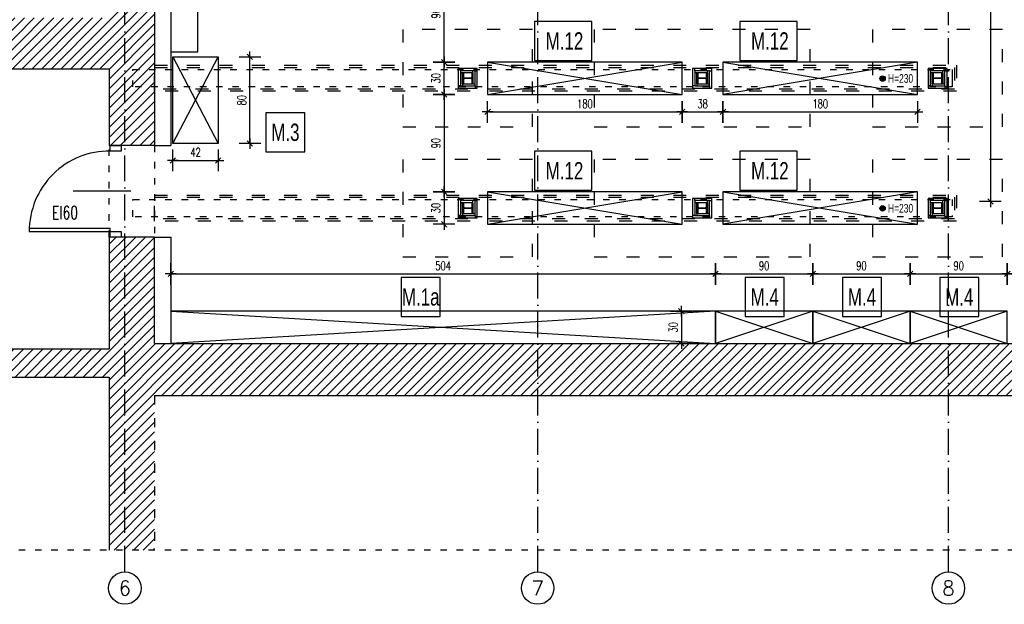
# Model space of a CAD drawing. Header units: millimetres. Extents: x 167273 to 188273, y -125105 to -88145.
# Tile 21 of 210: x 169093 to 170004, y -120617 to -120077. Entities that reach past the tile are written whole.
import ezdxf
from ezdxf.enums import TextEntityAlignment as Align

# ---------------------------------------------------------------- set-up
doc = ezdxf.new("R2010")
doc.units = ezdxf.units.MM
doc.header["$PDMODE"] = 35
doc.header["$PDSIZE"] = 5
doc.linetypes.add('ACAD_ISO03W100', pattern=[30, 12, -18])
doc.linetypes.add('ACAD_ISO10W100', pattern=[18, 12, -3, 0, -3])
for name, color, linetype in [('!_ppoz', 10, 'Continuous'), ('!_zakres_wyposażenie', 80, 'Continuous'), ('a-op_drzwi', 40, 'Continuous'), ('a-osie', 1, 'ACAD_ISO10W100'), ('a-poziomy', 9, 'Continuous'), ('a-wymiary', 9, 'Continuous'), ('b-konstrukcja', 17, 'Continuous'), ('b-przerywana1', 9, 'ACAD_ISO03W100'), ('b-przerywana2', 2, 'ACAD_ISO03W100'), ('b-widokowa', 7, 'Continuous'), ('b-ściany', 2, 'Continuous'), ('c-wyposażenie', 5, 'Continuous'), ('h-hatch', 8, 'Continuous'), ('Profile', 7, 'Continuous')]:
    doc.layers.add(name, color=color, linetype=linetype)
doc.styles.add('PPAB_100', font='romans.shx', dxfattribs={"width": 0.7, "height": 12})
doc.styles.add('PPAB_50', font='romans.shx', dxfattribs={"width": 0.7, "height": 8})
doc.dimstyles.new('newPPAB_50', dxfattribs={"dimscale": 0, "dimtxt": 8, "dimasz": 1, "dimexe": 10, "dimexo": 10, "dimgap": 3.5, "dimtad": 1, "dimdec": 0, "dimzin": 0, "dimdsep": 46, "dimtxsty": 'PPAB_50', "dimblk": 'tick_50', "dimcen": 0.09, "dimdle": 5, "dimse1": 1, "dimse2": 1, "dimclrd": 9, "dimclre": 9, "dimclrt": 161, "dimadec": 0, "dimazin": 0, "dimtfac": 1, "dimtdec": 0, "dimtix": 1, "dimtofl": 0, "dimtmove": 2, "dimatfit": 3, "dimldrblk": 'tick_50', "dimfxl": 0, "dimtolj": 1, "dimtzin": 0, "dimarcsym": 0})
pattern_1 = [(45, (-27340.63658890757, 31489.75465056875), (-4.490128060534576, 4.490128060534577), [])]

# ---------------------------------------------------------------- blocks, each defined once
blk = doc.blocks.new('tick_50')
at = {"color": 9, "ltscale": 20}
for p, q in [((0, 10), (0, -10)), ((-5, 0), (5, 0))]:
    blk.add_line(p, q, dxfattribs=at)
at = {"color": 0}
blk.add_line((2.5, 2.5), (-2.5, -2.5), dxfattribs=at)
blk = doc.blocks.new('*D1291')
at = {"layer": 'a-wymiary', "color": 9, "lineweight": -2}
blk.add_line((169705.2237065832, -120346.8936718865), (169705.2237065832, -120374.8936718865), dxfattribs=at)
at = {"layer": 'Defpoints', "color": 0}
for p in [(169676.9022953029, -120345.8936718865), (169676.9022953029, -120375.8936718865), (169705.2237065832, -120375.8936718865)]:
    blk.add_point(p, dxfattribs=at)
at = {"layer": 'a-wymiary', "color": 9, "lineweight": -2}
for p, rotation in [((169705.2237065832, -120345.8936718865), 90), ((169705.2237065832, -120375.8936718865), 270)]:
    blk.add_blockref('tick_50', p, dxfattribs=dict(at, rotation=rotation))
at = {"layer": 'a-wymiary', "color": 161, "insert": (169697.7237065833, -120360.8936718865), "char_height": 8, "attachment_point": 5, "rotation": 90, "style": 'PPAB_50'}
blk.add_mtext('\\A1;30', dxfattribs=at)
blk = doc.blocks.new('*D1364')
at = {"layer": 'a-wymiary', "color": 9, "lineweight": -2}
blk.add_line((169485.7059377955, -120146.6405229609), (169485.7059377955, -120234.6405229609), dxfattribs=at)
at = {"layer": 'Defpoints', "color": 0}
for p in [(169526.0150757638, -120145.6405229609), (169485.7059377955, -120235.6405229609), (169526.0150757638, -120235.6405229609)]:
    blk.add_point(p, dxfattribs=at)
at = {"layer": 'a-wymiary', "color": 9, "lineweight": -2}
for p, rotation in [((169485.7059377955, -120145.6405229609), 90), ((169485.7059377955, -120235.6405229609), 270)]:
    blk.add_blockref('tick_50', p, dxfattribs=dict(at, rotation=rotation))
at = {"layer": 'a-wymiary', "color": 161, "insert": (169478.2059377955, -120190.6405229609), "char_height": 8, "attachment_point": 5, "rotation": 90, "style": 'PPAB_50'}
blk.add_mtext('\\A1;90', dxfattribs=at)
blk = doc.blocks.new('*D1365')
at = {"layer": 'a-wymiary', "color": 9, "lineweight": -2}
blk.add_line((169485.7059377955, -120236.6405229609), (169485.7059377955, -120264.6405229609), dxfattribs=at)
at = {"layer": 'Defpoints', "color": 0}
for p in [(169526.0150757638, -120235.6405229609), (169485.7059377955, -120265.6405229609), (169526.0150757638, -120265.6405229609)]:
    blk.add_point(p, dxfattribs=at)
at = {"layer": 'a-wymiary', "color": 9, "lineweight": -2}
for p, rotation in [((169485.7059377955, -120235.6405229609), 90), ((169485.7059377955, -120265.6405229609), 270)]:
    blk.add_blockref('tick_50', p, dxfattribs=dict(at, rotation=rotation))
at = {"layer": 'a-wymiary', "color": 161, "insert": (169478.2059377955, -120250.6405229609), "char_height": 8, "attachment_point": 5, "rotation": 90, "style": 'PPAB_50'}
blk.add_mtext('\\A1;30', dxfattribs=at)
blk = doc.blocks.new('*D1367')
at = {"layer": 'a-wymiary', "color": 9, "lineweight": -2}
blk.add_line((169991.1741267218, -119870.6405229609), (169991.1741267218, -120243.6405229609), dxfattribs=at)
at = {"layer": 'Defpoints', "color": 0}
for p in [(170025.8134909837, -119869.6405229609), (169991.1741267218, -120244.6405229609), (170025.8134909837, -120244.6405229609)]:
    blk.add_point(p, dxfattribs=at)
at = {"layer": 'a-wymiary', "color": 9, "lineweight": -2}
for p, rotation in [((169991.1741267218, -119869.6405229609), 90), ((169991.1741267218, -120244.6405229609), 270)]:
    blk.add_blockref('tick_50', p, dxfattribs=dict(at, rotation=rotation))
at = {"layer": 'a-wymiary', "color": 161, "insert": (169983.6741267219, -120057.1405229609), "char_height": 8, "attachment_point": 5, "rotation": 90, "style": 'PPAB_50'}
blk.add_mtext('\\A1;375', dxfattribs=at)

msp = doc.modelspace()

# ---------------------------------------------------------------- hatches: boundary and pattern name
at = {"layer": 'a-poziomy', "ltscale": 0.5}
for points in [[(169888.9146878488, -120130.8743139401, 1), (169893.9146878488, -120130.8743139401, 1)], [(169888.9146878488, -120250.8743139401, 1), (169893.9146878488, -120250.8743139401, 1)]]:
    msp.add_hatch(color=256, dxfattribs=at).paths.add_polyline_path(points)
at = {"layer": 'h-hatch'}
h = msp.add_hatch(dxfattribs=at)
h.set_pattern_fill('ANSI31', color=256, scale=2, style=0)
h.set_pattern_definition(pattern_1)
h.paths.add_polyline_path([(168438.8134909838, -120542.8936718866), (168408.8134909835, -120542.8936718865), (168408.8134909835, -120566.8936718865), (168438.8134909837, -120566.8936718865)])
h.paths.add_polyline_path([(169217.8134909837, -119880.8936718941), (169175.8134909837, -119880.8936718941), (169175.8134909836, -120074.8936718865), (168922.8134909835, -120074.8936718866), (168922.8134909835, -119912.8936718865), (168907.8134909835, -119912.8936718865), (168907.8134909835, -120074.8936718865), (168868.8134909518, -120074.8936718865), (168868.8134909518, -120121.8936718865), (169175.8134909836, -120121.8936718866), (169175.8134909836, -120192.8936718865), (169217.8134909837, -120192.8936718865)])
h = msp.add_hatch(dxfattribs=at)
h.set_pattern_fill('ANSI31', color=256, scale=2, style=0)
h.set_pattern_definition(pattern_1)
h.paths.add_polyline_path([(171109.8134909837, -120375.8936718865), (171089.8134909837, -120375.8936718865), (171089.8134909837, -119953.8936718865), (171045.8134909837, -119953.8936718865), (171045.8134909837, -120375.8936718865), (169217.8134909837, -120375.8936718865), (169217.8134909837, -120277.3936718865), (169175.8134909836, -120277.3936718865), (169175.8134909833, -120380.8936718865), (168459.8134909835, -120380.8936718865), (168459.8134909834, -120121.8936718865), (168768.8134909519, -120121.8936718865), (168768.8134909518, -120074.8936718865), (168407.8134909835, -120074.8936718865), (168407.8134909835, -120384.8936718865), (168394.8134909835, -120384.8936718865), (168394.8134909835, -120419.8936718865), (168408.8134909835, -120419.8936718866), (168408.8134909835, -120452.8936718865), (168438.8134909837, -120452.8936718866), (168438.8134909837, -120406.8936718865), (169175.8134909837, -120406.8936718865), (169175.8134909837, -120566.8936718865), (169217.8134909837, -120566.8936718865), (169217.8134909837, -120423.8936718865), (171109.8134909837, -120423.8936718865)])

# ---------------------------------------------------------------- linework, layer by layer
at = {"layer": '!_ppoz'}
for p, q in [((169500.7534242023, -120123.6355178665), (169500.7534242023, -120121.6355178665)), ((169502.7534242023, -120125.6355178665), (169500.7534242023, -120125.6355178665)), ((169512.3534242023, -120125.6355178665), (169512.3534242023, -120123.6355178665)), ((169514.3534242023, -120123.6355178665), (169516.3534242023, -120123.6355178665)), ((169717.6767273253, -120123.6355178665), (169717.6767273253, -120121.6355178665)), ((169719.6767273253, -120125.6355178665), (169717.6767273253, -120125.6355178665)), ((169729.2767273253, -120125.6355178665), (169729.2767273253, -120123.6355178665)), ((169731.2767273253, -120123.6355178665), (169733.2767273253, -120123.6355178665)), ((169935.4178018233, -120123.6355178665), (169935.4178018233, -120121.6355178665)), ((169937.4178018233, -120125.6355178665), (169935.4178018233, -120125.6355178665)), ((169947.0178018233, -120125.6355178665), (169947.0178018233, -120123.6355178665)), ((169949.0178018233, -120123.6355178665), (169951.0178018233, -120123.6355178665)), ((169500.7534242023, -120137.6355178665), (169498.7534242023, -120137.6355178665)), ((169502.7534242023, -120135.6355178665), (169502.7534242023, -120137.6355178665)), ((169512.3534242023, -120135.6355178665), (169514.3534242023, -120135.6355178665)), ((169514.3534242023, -120137.6355178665), (169514.3534242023, -120139.6355178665)), ((169717.6767273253, -120137.6355178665), (169715.6767273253, -120137.6355178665)), ((169719.6767273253, -120135.6355178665), (169719.6767273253, -120137.6355178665)), ((169729.2767273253, -120135.6355178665), (169731.2767273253, -120135.6355178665)), ((169731.2767273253, -120137.6355178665), (169731.2767273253, -120139.6355178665)), ((169935.4178018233, -120137.6355178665), (169933.4178018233, -120137.6355178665)), ((169937.4178018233, -120135.6355178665), (169937.4178018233, -120137.6355178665)), ((169947.0178018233, -120135.6355178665), (169949.0178018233, -120135.6355178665)), ((169949.0178018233, -120137.6355178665), (169949.0178018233, -120139.6355178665)), ((169500.7534242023, -120243.6355178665), (169500.7534242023, -120241.6355178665)), ((169512.3534242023, -120245.6355178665), (169512.3534242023, -120243.6355178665)), ((169514.3534242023, -120243.6355178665), (169516.3534242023, -120243.6355178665)), ((169717.6767273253, -120243.6355178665), (169717.6767273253, -120241.6355178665)), ((169729.2767273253, -120245.6355178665), (169729.2767273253, -120243.6355178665)), ((169731.2767273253, -120243.6355178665), (169733.2767273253, -120243.6355178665)), ((169935.4178018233, -120243.6355178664), (169935.4178018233, -120241.6355178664)), ((169947.0178018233, -120245.6355178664), (169947.0178018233, -120243.6355178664)), ((169949.0178018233, -120243.6355178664), (169951.0178018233, -120243.6355178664)), ((169502.7534242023, -120245.6355178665), (169500.7534242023, -120245.6355178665)), ((169719.6767273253, -120245.6355178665), (169717.6767273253, -120245.6355178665)), ((169937.4178018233, -120245.6355178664), (169935.4178018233, -120245.6355178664)), ((169500.7534242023, -120257.6355178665), (169498.7534242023, -120257.6355178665)), ((169502.7534242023, -120255.6355178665), (169502.7534242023, -120257.6355178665)), ((169512.3534242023, -120255.6355178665), (169514.3534242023, -120255.6355178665)), ((169514.3534242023, -120257.6355178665), (169514.3534242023, -120259.6355178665)), ((169717.6767273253, -120257.6355178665), (169715.6767273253, -120257.6355178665)), ((169719.6767273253, -120255.6355178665), (169719.6767273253, -120257.6355178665)), ((169729.2767273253, -120255.6355178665), (169731.2767273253, -120255.6355178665)), ((169731.2767273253, -120257.6355178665), (169731.2767273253, -120259.6355178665)), ((169935.4178018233, -120257.6355178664), (169933.4178018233, -120257.6355178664)), ((169937.4178018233, -120255.6355178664), (169937.4178018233, -120257.6355178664)), ((169947.0178018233, -120255.6355178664), (169949.0178018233, -120255.6355178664)), ((169949.0178018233, -120257.6355178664), (169949.0178018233, -120259.6355178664))]:
    msp.add_line(p, q, dxfattribs=at)
for points in [[(169232.8134909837, -120106.0834445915), (169257.8134909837, -120106.0834445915), (169257.8134909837, -120036.0834445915), (169232.8134909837, -120036.0834445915)], [(169498.7534242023, -120139.6355178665), (169516.3534242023, -120139.6355178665), (169516.3534242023, -120121.6355178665), (169498.7534242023, -120121.6355178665)], [(169500.7534242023, -120137.6355178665), (169514.3534242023, -120137.6355178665), (169514.3534242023, -120123.6355178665), (169500.7534242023, -120123.6355178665)], [(169502.7534242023, -120135.6355178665), (169512.3534242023, -120135.6355178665), (169512.3534242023, -120125.6355178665), (169502.7534242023, -120125.6355178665)], [(169715.6767273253, -120139.6355178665), (169733.2767273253, -120139.6355178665), (169733.2767273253, -120121.6355178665), (169715.6767273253, -120121.6355178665)], [(169717.6767273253, -120137.6355178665), (169731.2767273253, -120137.6355178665), (169731.2767273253, -120123.6355178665), (169717.6767273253, -120123.6355178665)], [(169719.6767273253, -120135.6355178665), (169729.2767273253, -120135.6355178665), (169729.2767273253, -120125.6355178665), (169719.6767273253, -120125.6355178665)], [(169933.4178018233, -120139.6355178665), (169951.0178018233, -120139.6355178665), (169951.0178018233, -120121.6355178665), (169933.4178018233, -120121.6355178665)], [(169935.4178018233, -120137.6355178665), (169949.0178018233, -120137.6355178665), (169949.0178018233, -120123.6355178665), (169935.4178018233, -120123.6355178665)], [(169937.4178018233, -120135.6355178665), (169947.0178018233, -120135.6355178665), (169947.0178018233, -120125.6355178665), (169937.4178018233, -120125.6355178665)], [(169176.9121321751, -120197.9101009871), (169176.9121321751, -120192.9101009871), (169186.9121321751, -120192.9101009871), (169186.9121321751, -120197.9101009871)], [(169498.7534242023, -120259.6355178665), (169516.3534242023, -120259.6355178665), (169516.3534242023, -120241.6355178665), (169498.7534242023, -120241.6355178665)], [(169500.7534242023, -120257.6355178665), (169514.3534242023, -120257.6355178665), (169514.3534242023, -120243.6355178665), (169500.7534242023, -120243.6355178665)], [(169715.6767273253, -120259.6355178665), (169733.2767273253, -120259.6355178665), (169733.2767273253, -120241.6355178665), (169715.6767273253, -120241.6355178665)], [(169717.6767273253, -120257.6355178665), (169731.2767273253, -120257.6355178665), (169731.2767273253, -120243.6355178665), (169717.6767273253, -120243.6355178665)], [(169933.4178018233, -120259.6355178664), (169951.0178018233, -120259.6355178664), (169951.0178018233, -120241.6355178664), (169933.4178018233, -120241.6355178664)], [(169935.4178018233, -120257.6355178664), (169949.0178018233, -120257.6355178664), (169949.0178018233, -120243.6355178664), (169935.4178018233, -120243.6355178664)], [(169502.7534242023, -120255.6355178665), (169512.3534242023, -120255.6355178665), (169512.3534242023, -120245.6355178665), (169502.7534242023, -120245.6355178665)], [(169719.6767273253, -120255.6355178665), (169729.2767273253, -120255.6355178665), (169729.2767273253, -120245.6355178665), (169719.6767273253, -120245.6355178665)], [(169937.4178018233, -120255.6355178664), (169947.0178018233, -120255.6355178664), (169947.0178018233, -120245.6355178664), (169937.4178018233, -120245.6355178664)], [(169176.9121321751, -120272.4101009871), (169176.9121321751, -120269.4101009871), (169101.9121321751, -120269.4101009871), (169101.9121321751, -120272.4101009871)], [(169176.9121321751, -120277.4101009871), (169176.9121321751, -120272.4101009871), (169186.9121321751, -120272.4101009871), (169186.9121321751, -120277.4101009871)]]:
    msp.add_lwpolyline(points, close=True, dxfattribs=at)
at = {"layer": '!_ppoz', "linetype": 'ACAD_ISO03W100'}
for points in [[(169217.8134909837, -120118.6405229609), (169959.8134909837, -120118.6405229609), (169959.8134909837, -120142.6405229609), (169217.8134909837, -120142.6405229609)], [(169217.8134909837, -120120.6405229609), (169957.8134909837, -120120.6405229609), (169957.8134909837, -120140.6405229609), (169217.8134909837, -120140.6405229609)], [(169217.8134909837, -120238.6405229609), (169959.8134909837, -120238.6405229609), (169959.8134909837, -120262.6405229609), (169217.8134909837, -120262.6405229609)], [(169217.8134909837, -120240.6405229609), (169957.8134909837, -120240.6405229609), (169957.8134909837, -120260.6405229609), (169217.8134909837, -120260.6405229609)]]:
    msp.add_lwpolyline(points, close=True, dxfattribs=at)
at = {"layer": '!_ppoz'}
msp.add_arc((169176.0654154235, -120272.0593794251), 74.15411264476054, 89.34576318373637, 180.2709888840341, dxfattribs=at)
at = {"layer": '!_zakres_wyposażenie', "ltscale": 0.5}
for points in [[(169569.4248837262, -120114.1159520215), (169622.4833564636, -120114.1159520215), (169622.4833564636, -120078.1159520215), (169569.4248837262, -120078.1159520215)], [(169759.4248837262, -120114.1159520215), (169812.4833564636, -120114.1159520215), (169812.4833564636, -120078.1159520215), (169759.4248837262, -120078.1159520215)], [(169320.8985093, -120198.6874158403), (169356.8985093, -120198.6874158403), (169356.8985093, -120162.6874158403), (169320.8985093, -120162.6874158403)], [(169569.4248837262, -120234.1159520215), (169622.4833564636, -120234.1159520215), (169622.4833564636, -120198.1159520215), (169569.4248837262, -120198.1159520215)], [(169759.4248837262, -120234.1159520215), (169812.4833564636, -120234.1159520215), (169812.4833564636, -120198.1159520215), (169759.4248837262, -120198.1159520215)], [(169446.1109591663, -120350.8679529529), (169482.1109591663, -120350.8679529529), (169482.1109591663, -120314.8679529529), (169446.1109591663, -120314.8679529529)], [(169764.3357272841, -120350.8679529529), (169800.3357272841, -120350.8679529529), (169800.3357272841, -120314.8679529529), (169764.3357272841, -120314.8679529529)], [(169854.3357272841, -120350.8679529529), (169890.3357272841, -120350.8679529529), (169890.3357272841, -120314.8679529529), (169854.3357272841, -120314.8679529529)], [(169944.3357272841, -120350.8679529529), (169980.3357272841, -120350.8679529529), (169980.3357272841, -120314.8679529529), (169944.3357272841, -120314.8679529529)]]:
    msp.add_lwpolyline(points, close=True, dxfattribs=at)
at = {"layer": 'a-op_drzwi'}
msp.add_line((169195.9886225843, -120235.1436718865), (169142.5714689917, -120235.1436718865), dxfattribs=at)
at = {"layer": 'a-osie', "ltscale": 2}
for p, q in [((169190.3134909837, -120586.8807172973), (169190.3134909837, -119623.893671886)), ((169572.3134909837, -120586.8807172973), (169572.3134909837, -119623.8936718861)), ((169952.3134909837, -120586.8807172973), (169952.3134909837, -119623.8936718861))]:
    msp.add_line(p, q, dxfattribs=at)
at = {"layer": 'a-osie', "linetype": 'Continuous', "ltscale": 0.5}
for centre in [(169190.3134909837, -120601.8936718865), (169572.3134909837, -120601.8807172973), (169952.3134909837, -120601.8936718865)]:
    msp.add_circle(centre, 15, dxfattribs=at)
at = {"layer": 'a-poziomy', "ltscale": 0.5}
for centre in [(169891.4146878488, -120130.8743139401), (169891.4146878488, -120250.8743139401)]:
    msp.add_circle(centre, 2.5, dxfattribs=at)
at = {"layer": 'b-konstrukcja', "ltscale": 0.5}
msp.add_line((169955.8134909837, -120128.6405229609), (169955.8134909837, -120138.6405229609), dxfattribs=at)
at = {"layer": 'b-konstrukcja', "linetype": 'ACAD_ISO03W100', "ltscale": 0.5}
for points in [[(169197.8134909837, -120122.6405229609), (169955.8134909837, -120122.6405229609), (169955.8134909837, -120138.6405229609), (169197.8134909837, -120138.6405229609)], [(169197.8134909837, -120242.6405229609), (169955.8134909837, -120242.6405229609), (169955.8134909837, -120258.6405229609), (169197.8134909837, -120258.6405229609)]]:
    msp.add_lwpolyline(points, close=True, dxfattribs=at)
at = {"layer": 'b-przerywana1', "ltscale": 0.5}
for p, q in [((169175.9121321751, -120277.4101009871), (169175.9121321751, -120192.9101009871)), ((169217.8134909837, -120192.8936718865), (169217.8134909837, -120277.3936718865))]:
    msp.add_line(p, q, dxfattribs=at)
msp.add_lwpolyline([(168326.5228941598, -120566.8936718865), (168326.5228941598, -119666.8936718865), (172353.2531966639, -119666.8936718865), (172353.2531966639, -120566.8936718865)], close=True, dxfattribs=at)
at = {"layer": 'b-przerywana2', "ltscale": 0.7}
msp.add_line((169217.8134909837, -120423.8936718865), (169217.8134909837, -120566.8936718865), dxfattribs=at)
at = {"layer": 'b-przerywana2', "linetype": 'ACAD_ISO03W100'}
for points in [[(169447.5534242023, -120175.6405229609), (169567.5534242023, -120175.6405229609), (169567.5534242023, -120085.6405229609), (169447.5534242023, -120085.6405229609)], [(169624.4767273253, -120175.6405229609), (169824.4767273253, -120175.6405229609), (169824.4767273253, -120085.6405229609), (169624.4767273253, -120085.6405229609)], [(169882.2178018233, -120175.6405229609), (170002.2178018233, -120175.6405229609), (170002.2178018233, -120085.6405229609), (169882.2178018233, -120085.6405229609)], [(169447.5534242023, -120295.6405229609), (169567.5534242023, -120295.6405229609), (169567.5534242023, -120205.6405229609), (169447.5534242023, -120205.6405229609)], [(169624.4767273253, -120295.6405229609), (169824.4767273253, -120295.6405229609), (169824.4767273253, -120205.6405229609), (169624.4767273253, -120205.6405229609)], [(169882.2178018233, -120295.6405229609), (170002.2178018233, -120295.6405229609), (170002.2178018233, -120205.6405229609), (169882.2178018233, -120205.6405229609)]]:
    msp.add_lwpolyline(points, close=True, dxfattribs=at)
at = {"layer": 'b-widokowa', "ltscale": 0.5}
for p, q in [((169232.8134909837, -119880.8936718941), (169232.8134909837, -120192.8936718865)), ((169217.8134909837, -120192.8936718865), (169232.8134909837, -120192.8936718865)), ((169217.8134909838, -120277.3936718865), (169232.8134909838, -120277.3936718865)), ((169232.8134909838, -120277.3936718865), (169232.8134909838, -120375.8936718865))]:
    msp.add_line(p, q, dxfattribs=at)
at = {"layer": 'b-ściany'}
for p, q in [((169217.8134909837, -119880.8936718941), (169217.8134909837, -120192.8936718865)), ((168868.8134909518, -120121.8936718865), (169175.8134909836, -120121.8936718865)), ((169175.8134909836, -120121.8936718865), (169175.8134909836, -120192.8936718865)), ((169217.8134909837, -120192.8936718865), (169175.8134909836, -120192.8936718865)), ((169217.8134909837, -120277.3936718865), (169175.8134909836, -120277.3936718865)), ((169175.8134909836, -120277.3936718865), (169175.8134909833, -120380.8936718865)), ((169217.8134909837, -120375.8936718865), (169217.8134909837, -120277.3936718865)), ((168459.8134909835, -120380.8936718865), (169175.8134909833, -120380.8936718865)), ((169217.8134909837, -120375.8936718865), (171045.8134909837, -120375.8936718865)), ((168438.8134909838, -120406.8936718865), (169175.8134909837, -120406.8936718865)), ((169175.8134909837, -120406.8936718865), (169175.8134909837, -120566.8936718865)), ((169217.8134909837, -120423.8936718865), (171109.8134909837, -120423.8936718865))]:
    msp.add_line(p, q, dxfattribs=at)
at = {"layer": 'c-wyposażenie'}
for p, q in [((169234.8134909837, -120190.8936718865), (169276.8134909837, -120110.8936718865)), ((169234.8134909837, -120110.8936718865), (169276.8134909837, -120190.8936718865)), ((169232.8134909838, -120345.8936718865), (169736.8134909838, -120375.8936718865)), ((169736.8134909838, -120345.8936718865), (169232.8134909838, -120375.8936718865)), ((169736.8134909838, -120345.8936718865), (169826.8134909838, -120375.8936718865)), ((169826.8134909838, -120345.8936718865), (169736.8134909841, -120375.8936718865)), ((169826.8134909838, -120345.8936718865), (169916.8134909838, -120375.8936718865)), ((169916.8134909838, -120345.8936718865), (169826.8134909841, -120375.8936718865)), ((169916.8134909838, -120345.8936718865), (170006.8134909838, -120375.8936718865)), ((170006.8134909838, -120345.8936718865), (169916.8134909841, -120375.8936718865))]:
    msp.add_line(p, q, dxfattribs=at)
at = {"layer": 'c-wyposażenie', "ltscale": 0.5}
for p, q in [((169526.0150757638, -120145.6405229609), (169706.0150757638, -120115.6405229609)), ((169526.0150757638, -120115.6405229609), (169706.0150757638, -120145.6405229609)), ((169743.7561502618, -120115.6405229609), (169923.7561502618, -120145.6405229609)), ((169923.7561502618, -120115.6405229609), (169743.7561502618, -120145.6405229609)), ((169526.0150757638, -120265.6405229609), (169706.0150757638, -120235.6405229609)), ((169526.0150757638, -120235.6405229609), (169706.0150757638, -120265.6405229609)), ((169743.7561502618, -120235.6405229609), (169923.7561502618, -120265.6405229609)), ((169923.7561502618, -120235.6405229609), (169743.7561502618, -120265.6405229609))]:
    msp.add_line(p, q, dxfattribs=at)
for points in [[(169234.8134909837, -120110.8936718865), (169276.8134909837, -120110.8936718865), (169276.8134909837, -120190.8936718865), (169234.8134909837, -120190.8936718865)], [(169526.0150757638, -120145.6405229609), (169706.0150757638, -120145.6405229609), (169706.0150757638, -120115.6405229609), (169526.0150757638, -120115.6405229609)], [(169743.7561502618, -120145.6405229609), (169923.7561502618, -120145.6405229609), (169923.7561502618, -120115.6405229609), (169743.7561502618, -120115.6405229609)], [(169526.0150757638, -120265.6405229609), (169706.0150757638, -120265.6405229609), (169706.0150757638, -120235.6405229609), (169526.0150757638, -120235.6405229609)], [(169743.7561502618, -120265.6405229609), (169923.7561502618, -120265.6405229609), (169923.7561502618, -120235.6405229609), (169743.7561502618, -120235.6405229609)], [(169736.8134909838, -120345.8936718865), (169232.8134909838, -120345.8936718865), (169232.8134909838, -120375.8936718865), (169736.8134909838, -120375.8936718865)], [(169736.8134909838, -120375.8936718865), (169826.8134909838, -120375.8936718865), (169826.8134909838, -120345.8936718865), (169736.8134909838, -120345.8936718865)], [(169826.8134909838, -120375.8936718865), (169916.8134909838, -120375.8936718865), (169916.8134909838, -120345.8936718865), (169826.8134909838, -120345.8936718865)], [(169916.8134909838, -120375.8936718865), (170006.8134909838, -120375.8936718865), (170006.8134909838, -120345.8936718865), (169916.8134909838, -120345.8936718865)]]:
    msp.add_lwpolyline(points, close=True, dxfattribs=at)
at = {"layer": 'Profile'}
for points in [[(169511.5534242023, -120125.6355178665), (169512.3534242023, -120125.6355178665), (169512.3534242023, -120135.6355178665), (169511.5534242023, -120135.6355178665), (169511.5534242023, -120132.0855178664, 0.414213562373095), (169510.3534242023, -120130.8855178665), (169504.7534242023, -120130.8855178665, 0.414213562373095), (169503.5534242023, -120132.0855178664), (169503.5534242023, -120135.6355178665), (169502.7534242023, -120135.6355178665), (169502.7534242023, -120125.6355178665), (169503.5534242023, -120125.6355178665), (169503.5534242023, -120129.1855178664, 0.414213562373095), (169504.7534242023, -120130.3855178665), (169510.3534242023, -120130.3855178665, 0.414213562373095), (169511.5534242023, -120129.1855178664)], [(169728.4767273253, -120125.6355178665), (169729.2767273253, -120125.6355178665), (169729.2767273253, -120135.6355178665), (169728.4767273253, -120135.6355178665), (169728.4767273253, -120132.0855178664, 0.414213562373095), (169727.2767273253, -120130.8855178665), (169721.6767273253, -120130.8855178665, 0.414213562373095), (169720.4767273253, -120132.0855178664), (169720.4767273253, -120135.6355178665), (169719.6767273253, -120135.6355178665), (169719.6767273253, -120125.6355178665), (169720.4767273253, -120125.6355178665), (169720.4767273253, -120129.1855178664, 0.414213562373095), (169721.6767273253, -120130.3855178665), (169727.2767273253, -120130.3855178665, 0.414213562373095), (169728.4767273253, -120129.1855178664)], [(169946.2178018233, -120125.6355178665), (169947.0178018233, -120125.6355178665), (169947.0178018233, -120135.6355178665), (169946.2178018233, -120135.6355178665), (169946.2178018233, -120132.0855178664, 0.414213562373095), (169945.0178018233, -120130.8855178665), (169939.4178018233, -120130.8855178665, 0.414213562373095), (169938.2178018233, -120132.0855178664), (169938.2178018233, -120135.6355178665), (169937.4178018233, -120135.6355178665), (169937.4178018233, -120125.6355178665), (169938.2178018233, -120125.6355178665), (169938.2178018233, -120129.1855178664, 0.414213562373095), (169939.4178018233, -120130.3855178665), (169945.0178018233, -120130.3855178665, 0.414213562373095), (169946.2178018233, -120129.1855178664)], [(169511.5534242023, -120245.6355178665), (169512.3534242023, -120245.6355178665), (169512.3534242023, -120255.6355178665), (169511.5534242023, -120255.6355178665), (169511.5534242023, -120252.0855178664, 0.414213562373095), (169510.3534242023, -120250.8855178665), (169504.7534242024, -120250.8855178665, 0.414213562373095), (169503.5534242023, -120252.0855178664), (169503.5534242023, -120255.6355178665), (169502.7534242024, -120255.6355178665), (169502.7534242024, -120245.6355178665), (169503.5534242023, -120245.6355178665), (169503.5534242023, -120249.1855178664, 0.414213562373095), (169504.7534242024, -120250.3855178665), (169510.3534242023, -120250.3855178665, 0.414213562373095), (169511.5534242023, -120249.1855178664)], [(169728.4767273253, -120245.6355178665), (169729.2767273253, -120245.6355178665), (169729.2767273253, -120255.6355178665), (169728.4767273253, -120255.6355178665), (169728.4767273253, -120252.0855178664, 0.414213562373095), (169727.2767273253, -120250.8855178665), (169721.6767273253, -120250.8855178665, 0.414213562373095), (169720.4767273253, -120252.0855178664), (169720.4767273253, -120255.6355178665), (169719.6767273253, -120255.6355178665), (169719.6767273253, -120245.6355178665), (169720.4767273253, -120245.6355178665), (169720.4767273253, -120249.1855178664, 0.414213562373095), (169721.6767273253, -120250.3855178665), (169727.2767273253, -120250.3855178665, 0.414213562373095), (169728.4767273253, -120249.1855178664)], [(169946.2178018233, -120245.6355178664), (169947.0178018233, -120245.6355178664), (169947.0178018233, -120255.6355178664), (169946.2178018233, -120255.6355178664), (169946.2178018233, -120252.0855178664, 0.414213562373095), (169945.0178018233, -120250.8855178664), (169939.4178018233, -120250.8855178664, 0.414213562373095), (169938.2178018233, -120252.0855178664), (169938.2178018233, -120255.6355178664), (169937.4178018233, -120255.6355178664), (169937.4178018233, -120245.6355178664), (169938.2178018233, -120245.6355178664), (169938.2178018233, -120249.1855178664, 0.414213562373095), (169939.4178018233, -120250.3855178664), (169945.0178018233, -120250.3855178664, 0.414213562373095), (169946.2178018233, -120249.1855178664)]]:
    msp.add_lwpolyline(points, format="xyb", close=True, dxfattribs=at)

# ---------------------------------------------------------------- texts
at = {"layer": '!_ppoz', "insert": (169122.927720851, -120254.8556218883), "char_height": 12, "width": 2937.189, "attachment_point": 4, "style": 'PPAB_100'}
msp.add_mtext('{\\Fromans.shx|c238;EI60}', dxfattribs=at)
at = {"layer": '!_zakres_wyposażenie', "ltscale": 0.5, "char_height": 16, "width": 40, "attachment_point": 5, "style": 'PPAB_50'}
for s, insert in [('{\\fArial|b0|i0|c238|p34;M.12}', (169597.1164726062, -120096.1159520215)), ('{\\fArial|b0|i0|c238|p34;M.12}', (169787.1164726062, -120096.1159520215)), ('{\\fArial|b0|i0|c238|p34;M.3}', (169338.8985093, -120180.6874158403)), ('{\\fArial|b0|i0|c238|p34;M.12}', (169597.1164726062, -120216.1159520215)), ('{\\fArial|b0|i0|c238|p34;M.12}', (169787.1164726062, -120216.1159520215)), ('{\\fArial|b0|i0|c238|p34;M.1a}', (169464.1109591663, -120332.8679529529)), ('{\\fArial|b0|i0|c238|p34;M.4}', (169782.3357272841, -120332.8679529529)), ('{\\fArial|b0|i0|c238|p34;M.4}', (169872.3357272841, -120332.8679529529)), ('{\\fArial|b0|i0|c238|p34;M.4}', (169962.3357272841, -120332.8679529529))]:
    msp.add_mtext(s, dxfattribs=dict(at, insert=insert))
at = {"layer": 'a-osie', "style": 'PPAB_100'}
msp.add_text('6', height=13.5, dxfattribs=at).set_placement((169190.3134909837, -120601.8936718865), align=Align.MIDDLE_CENTER)
at = {"layer": 'a-osie', "linetype": 'Continuous', "ltscale": 0.5, "style": 'PPAB_100'}
for s, p in [('7', (169572.3134909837, -120601.8807172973)), ('8', (169952.3134909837, -120601.8936718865))]:
    msp.add_text(s, height=13.5, dxfattribs=at).set_placement(p, align=Align.MIDDLE_CENTER)
at = {"layer": 'a-poziomy', "ltscale": 0.5, "char_height": 8, "width": 65.63946768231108, "attachment_point": 4, "style": 'PPAB_50'}
for insert in [(169896.4146878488, -120130.8743139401), (169896.4146878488, -120250.8743139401)]:
    msp.add_mtext('{\\fArial|b0|i0|c238|p34;H=230}', dxfattribs=dict(at, insert=insert))

# ---------------------------------------------------------------- dimensions: what is measured, and where the dimension line sits
at = {"layer": 'a-wymiary'}
for base, p1, p2, picture, middle in [((169991.1741267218, -120244.6405229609), (170025.8134909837, -119869.6405229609), (170025.8134909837, -120244.6405229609), '*D1367', (169983.6741267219, -120057.1405229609)), ((169485.7059377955, -120235.6405229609), (169526.0150757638, -120145.6405229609), (169526.0150757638, -120235.6405229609), '*D1364', (169478.2059377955, -120190.6405229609)), ((169485.7059377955, -120265.6405229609), (169526.0150757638, -120235.6405229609), (169526.0150757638, -120265.6405229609), '*D1365', (169478.2059377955, -120250.6405229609)), ((169705.2237065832, -120375.8936718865), (169676.9022953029, -120345.8936718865), (169676.9022953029, -120375.8936718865), '*D1291', (169697.7237065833, -120360.8936718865))]:
    dim = msp.add_linear_dim(base=base, p1=p1, p2=p2, angle=90, dimstyle='newPPAB_50', override={"dimscale": 1}, dxfattribs=at)
    dim.commit()
    dim.dimension.update_dxf_attribs({"geometry": picture, "text_midpoint": middle})
for base, p1, p2 in [((169485.7059377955, -120025.6405229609), (169526.0150757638, -120115.6405229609), (169526.0150757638, -120025.6405229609)), ((169306.0654266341, -120110.8936718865), (169276.7768553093, -120190.8936718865), (169276.7768553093, -120110.8936718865)), ((169485.7059377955, -120115.6405229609), (169526.0150757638, -120145.6405229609), (169526.0150757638, -120115.6405229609))]:
    msp.add_linear_dim(base=base, p1=p1, p2=p2, angle=90, dimstyle='newPPAB_50', override={"dimscale": 1}, dxfattribs=at).render()
for base, p1, p2 in [((169706.0150757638, -120161.7225032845), (169526.0150757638, -120145.6405229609), (169706.0150757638, -120145.6405229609)), ((169743.7561502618, -120161.7225032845), (169706.0150757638, -120145.6405229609), (169743.7561502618, -120145.6405229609)), ((169923.7561502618, -120161.7225032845), (169743.7561502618, -120145.6405229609), (169923.7561502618, -120145.6405229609)), ((169276.8134909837, -120206.5843351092), (169234.8134909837, -120190.8936718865), (169276.8134909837, -120190.8936718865)), ((169736.8134909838, -120311.5317918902), (169232.8134909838, -120345.8936718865), (169736.8134909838, -120345.8936718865)), ((169826.8134909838, -120311.5317918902), (169736.8134909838, -120345.8936718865), (169826.8134909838, -120345.8936718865)), ((169916.8134909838, -120311.5317918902), (169826.8134909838, -120345.8936718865), (169916.8134909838, -120345.8936718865)), ((170006.8134909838, -120311.5317918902), (169916.8134909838, -120345.8936718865), (170006.8134909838, -120345.8936718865)), ((170096.8134909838, -120311.5317918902), (170006.8134909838, -120345.8936718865), (170096.8134909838, -120345.8936718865))]:
    msp.add_linear_dim(base=base, p1=p1, p2=p2, dimstyle='newPPAB_50', override={"dimscale": 1}, dxfattribs=at).render()

doc.saveas('drawing.dxf')
